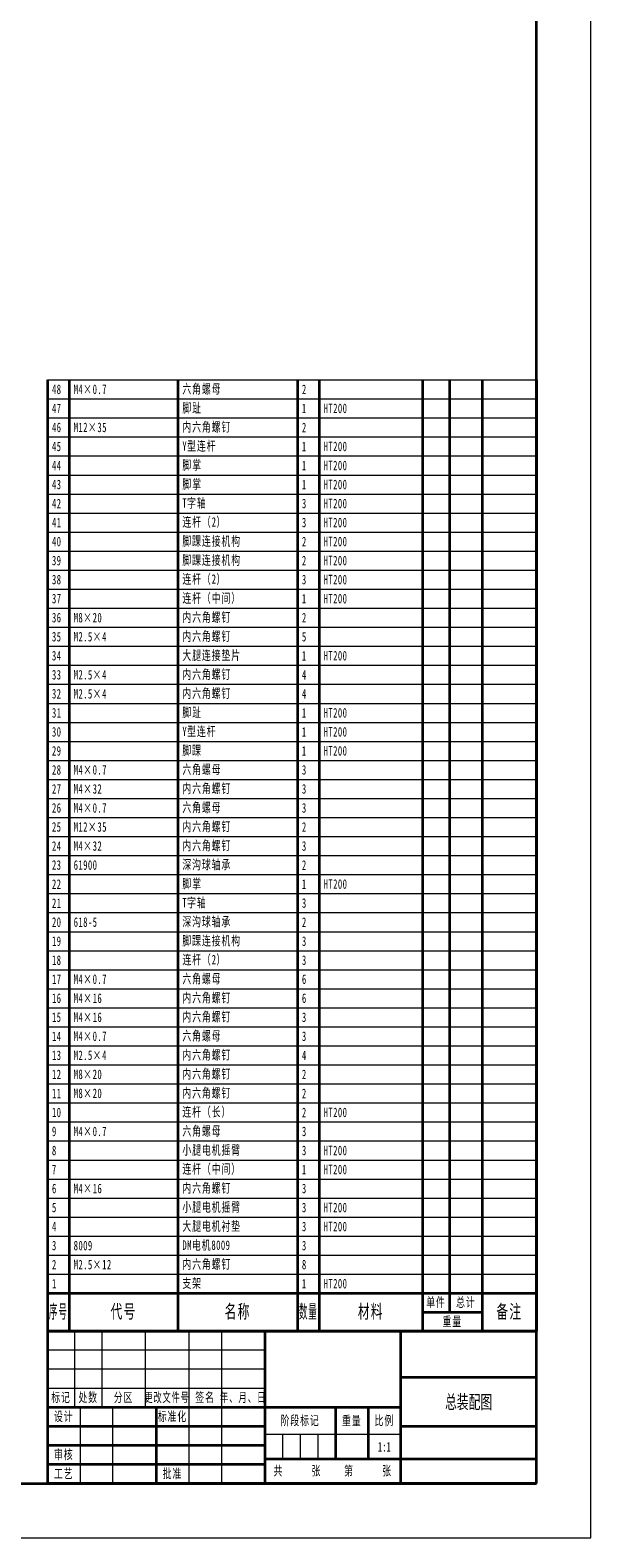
# Model space of a CAD drawing. Header units: millimetres. Extents: x -594 to 641, y -420 to 420.
# Tile 37 of 43: x 388 to 594, y -420 to 134. Entities that reach past the tile are written whole.
import ezdxf
from ezdxf.enums import TextEntityAlignment as Align

# ---------------------------------------------------------------- set-up
doc = ezdxf.new("R2010")
doc.units = ezdxf.units.MM
for name, color, linetype, lineweight in [('尺寸线层', 3, 'Continuous', 18), ('粗实线层', 7, 'Continuous', 35), ('细实线层', 7, 'Continuous', 18)]:
    doc.layers.add(name, color=color, linetype=linetype, lineweight=lineweight)
doc.styles.add('标准', font='txt', dxfattribs={"width": 0.667})

# ---------------------------------------------------------------- blocks, each defined once
blk = doc.blocks.new('$CAXA_FRAME_13B17AC1$')
at = {"layer": '粗实线层'}
for p, q in [((574.5, -400.5), (574.5, 400.5)), ((-574.5, -400.5), (574.5, -400.5))]:
    blk.add_line(p, q, dxfattribs=at)
at = {"layer": '细实线层'}
for p, q in [((594.5, -420.5), (594.5, 420.5)), ((-594.5, -420.5), (594.5, -420.5))]:
    blk.add_line(p, q, dxfattribs=at)
blk = doc.blocks.new('$CAXA_TITLE_151E506F$')
at = {"layer": '粗实线层'}
for p, q in [((0, 56), (-180, 56)), ((-180, 56), (-180, 0)), ((-100, 56), (-100, 0)), ((-50, 56), (-50, 0)), ((0, 0), (0, 56)), ((0, 39), (-50, 39)), ((-50, 28), (-180, 28)), ((-140, 28), (-140, 0)), ((-74, 28), (-74, 9)), ((-62, 28), (-62, 9)), ((-100, 21), (-180, 21)), ((0, 21), (-50, 21)), ((-100, 14), (-180, 14)), ((-100, 7), (-180, 7)), ((0, 9), (-100, 9)), ((0, 0), (-180, 0))]:
    blk.add_line(p, q, dxfattribs=at)
at = {"layer": '细实线层'}
for p, q in [((-170, 56), (-170, 28)), ((-160, 56), (-160, 28)), ((-144, 56), (-144, 28)), ((-128, 56), (-128, 0)), ((-116, 56), (-116, 0)), ((-100, 49), (-180, 49)), ((-100, 42), (-180, 42)), ((-100, 35), (-180, 35)), ((-168, 28), (-168, 0)), ((-156, 28), (-156, 0)), ((-50, 18), (-100, 18)), ((-93.5, 18), (-93.5, 9)), ((-87, 18), (-87, 9)), ((-80.5, 18), (-80.5, 9))]:
    blk.add_line(p, q, dxfattribs=at)
at = {"layer": '尺寸线层', "char_height": 3.5, "attachment_point": 5, "line_spacing_factor": 1.876562, "style": '标准'}
for s, insert, width in [('\\T1.1;标记', (-175, 31.5), 18), ('\\T1.1;处数', (-165, 31.5), 18), ('\\T1.1;分区', (-152, 31.5), 30), ('\\T1.1;{\\W0.618357;更改文件号}', (-136, 31.5), 30), ('\\T1.1;签名', (-122, 31.5), 22), ('\\T1.1;{\\W0.634692;年、月、日}', (-108, 31.5), 30), ('\\T1.1;设计', (-174, 24.5), 22), ('\\T1.1;标准化', (-134, 24.5), 22), ('\\T1.1;阶段标记', (-87, 23), 50), ('\\T1.1;重量', (-68, 23), 22), ('\\T1.1;比例', (-56, 23), 22), ('\\T1.1;审核', (-174, 10.5), 22), ('\\T1.1;工艺', (-174, 3.5), 22), ('\\T1.1;批准', (-134, 3.5), 22), ('\\T1.1;共', (-95, 4.5), 8), ('\\T1.1;张', (-81, 4.5), 8), ('\\T1.1;第', (-69, 4.5), 8), ('\\T1.1;张', (-55, 4.5), 8)]:
    blk.add_mtext(s, dxfattribs=dict(at, insert=insert, width=width))
at = {"layer": '尺寸线层', "style": '标准'}
for tag, height, width, p in [('标记C', 3.54, 0.667, (-175, 52.5)), ('处数C', 3.54, 0.667, (-165, 52.5)), ('分区C', 3.54, 0.667, (-152, 52.5)), ('更改文件号C', 3.54, 0.512156, (-136, 52.5)), ('更改签名C', 3.54, 0.459969, (-122, 52.5)), ('更改日期C', 3.54, 0.62723, (-108, 52.5)), ('单位名称', 5.05, 0.667, (-25, 47.5)), ('标记B', 3.54, 0.667, (-175, 45.5)), ('处数B', 3.54, 0.667, (-165, 45.5)), ('分区B', 3.54, 0.667, (-152, 45.5)), ('更改文件号B', 3.54, 0.512156, (-136, 45.5)), ('更改签名B', 3.54, 0.459969, (-122, 45.5)), ('更改日期B', 3.54, 0.62723, (-108, 45.5)), ('材料名称', 5.05, 0.667, (-75, 42)), ('标记A', 3.54, 0.667, (-175, 38.5)), ('处数A', 3.54, 0.667, (-165, 38.5)), ('分区A', 3.54, 0.667, (-152, 38.5)), ('更改文件号A', 3.54, 0.512156, (-136, 38.5)), ('更改签名A', 3.54, 0.459969, (-122, 38.5)), ('更改日期A', 3.54, 0.62723, (-108, 38.5)), ('图纸名称', 5.05, 0.667, (-25, 30)), ('设计', 3.54, 0.667, (-162, 24.5)), ('设计日期', 3.54, 0.667, (-148, 24.5)), ('标准化', 3.54, 0.667, (-122, 24.5)), ('标准化日期', 3.54, 0.569556, (-108, 24.5)), ('图纸编号', 5.05, 0.667, (-25, 15)), ('审核', 3.54, 0.667, (-162, 10.5)), ('审核日期', 3.54, 0.667, (-148, 10.5)), ('阶段标记S', 3.54, 0.229984, (-96.75, 13.5)), ('阶段标记A', 3.54, 0.229984, (-90.25, 13.5)), ('阶段标记B', 3.54, 0.229984, (-83.75, 13.5)), ('阶段标记C', 3.54, 0.229984, (-77.25, 13.5)), ('重量', 3.54, 0.667, (-68, 13.5)), ('图纸比例', 3.54, 0.524733, (-56, 13.5)), ('工艺', 3.54, 0.667, (-162, 3.5)), ('工艺日期', 3.54, 0.667, (-148, 3.5)), ('批准', 3.54, 0.667, (-122, 3.5)), ('批准日期', 3.54, 0.667, (-108, 3.5)), ('页数', 3.54, 0.667, (-88, 4.5)), ('页码', 3.54, 0.667, (-62, 4.5)), ('投影符号', 3.54, 0.667, (-25, 4.5))]:
    blk.add_attdef(tag, text='', height=height, dxfattribs=dict(at, width=width)).set_placement(p, align=Align.MIDDLE_CENTER)
blk = doc.blocks.new('$CAXA_BOMTABLE_86AFA1F5$')
at = {"layer": '细实线层', "color": 0, "linetype": 'Continuous', "lineweight": 18}
for p, q in [((-180, 350), (0, 350)), ((-180, 343), (0, 343)), ((-180, 343), (0, 343)), ((-180, 336), (0, 336)), ((-180, 336), (0, 336)), ((-180, 329), (0, 329)), ((-180, 329), (0, 329)), ((-180, 322), (0, 322)), ((-180, 322), (0, 322)), ((-180, 315), (0, 315)), ((-180, 315), (0, 315)), ((-180, 308), (0, 308)), ((-180, 308), (0, 308)), ((-180, 301), (0, 301)), ((-180, 301), (0, 301)), ((-180, 294), (0, 294)), ((-180, 294), (0, 294)), ((-180, 287), (0, 287)), ((-180, 287), (0, 287)), ((-180, 280), (0, 280)), ((-180, 280), (0, 280)), ((-180, 273), (0, 273)), ((-180, 273), (0, 273)), ((-180, 266), (0, 266)), ((-180, 266), (0, 266)), ((-180, 259), (0, 259)), ((-180, 259), (0, 259)), ((-180, 252), (0, 252)), ((-180, 252), (0, 252)), ((-180, 245), (0, 245)), ((-180, 245), (0, 245)), ((-180, 238), (0, 238)), ((-180, 238), (0, 238)), ((-180, 231), (0, 231)), ((-180, 231), (0, 231)), ((-180, 224), (0, 224)), ((-180, 224), (0, 224)), ((-180, 217), (0, 217)), ((-180, 217), (0, 217)), ((-180, 210), (0, 210)), ((-180, 210), (0, 210)), ((-180, 203), (0, 203)), ((-180, 203), (0, 203)), ((-180, 196), (0, 196)), ((-180, 196), (0, 196)), ((-180, 189), (0, 189)), ((-180, 189), (0, 189)), ((-180, 182), (0, 182)), ((-180, 182), (0, 182)), ((-180, 175), (0, 175)), ((-180, 175), (0, 175)), ((-180, 168), (0, 168)), ((-180, 168), (0, 168)), ((-180, 161), (0, 161)), ((-180, 161), (0, 161)), ((-180, 154), (0, 154)), ((-180, 154), (0, 154)), ((-180, 147), (0, 147)), ((-180, 147), (0, 147)), ((-180, 140), (0, 140)), ((-180, 140), (0, 140)), ((-180, 133), (0, 133)), ((-180, 133), (0, 133)), ((-180, 126), (0, 126)), ((-180, 126), (0, 126)), ((-180, 119), (0, 119)), ((-180, 119), (0, 119)), ((-180, 112), (0, 112)), ((-180, 112), (0, 112)), ((-180, 105), (0, 105)), ((-180, 105), (0, 105)), ((-180, 98), (0, 98)), ((-180, 98), (0, 98)), ((-180, 91), (0, 91)), ((-180, 91), (0, 91)), ((-180, 84), (0, 84)), ((-180, 84), (0, 84)), ((-180, 77), (0, 77)), ((-180, 77), (0, 77)), ((-180, 70), (0, 70)), ((-180, 70), (0, 70)), ((-180, 63), (0, 63)), ((-180, 63), (0, 63)), ((-180, 56), (0, 56)), ((-180, 56), (0, 56)), ((-180, 49), (0, 49)), ((-180, 49), (0, 49)), ((-180, 42), (0, 42)), ((-180, 42), (0, 42)), ((-180, 35), (0, 35)), ((-180, 35), (0, 35)), ((-180, 28), (0, 28)), ((-180, 28), (0, 28)), ((-180, 21), (0, 21)), ((-180, 21), (0, 21)), ((-180, 14), (0, 14))]:
    blk.add_line(p, q, dxfattribs=at)
at = {"layer": '细实线层', "color": 0, "linetype": 'Continuous', "lineweight": 35}
for p, q in [((-180, 350), (-180, 343)), ((-172, 350), (-172, 343)), ((-132, 350), (-132, 343)), ((-88, 350), (-88, 343)), ((-80, 350), (-80, 343)), ((-42, 350), (-42, 343)), ((-32, 350), (-32, 343)), ((-20, 350), (-20, 343)), ((0, 350), (0, 343)), ((0, 350), (0, 343)), ((-180, 343), (-180, 336)), ((-172, 343), (-172, 336)), ((-132, 343), (-132, 336)), ((-88, 343), (-88, 336)), ((-80, 343), (-80, 336)), ((-42, 343), (-42, 336)), ((-32, 343), (-32, 336)), ((-20, 343), (-20, 336)), ((0, 343), (0, 336)), ((0, 343), (0, 336)), ((-180, 336), (-180, 329)), ((-172, 336), (-172, 329)), ((-132, 336), (-132, 329)), ((-88, 336), (-88, 329)), ((-80, 336), (-80, 329)), ((-42, 336), (-42, 329)), ((-32, 336), (-32, 329)), ((-20, 336), (-20, 329)), ((0, 336), (0, 329)), ((0, 336), (0, 329)), ((-180, 329), (-180, 322)), ((-172, 329), (-172, 322)), ((-132, 329), (-132, 322)), ((-88, 329), (-88, 322)), ((-80, 329), (-80, 322)), ((-42, 329), (-42, 322)), ((-32, 329), (-32, 322)), ((-20, 329), (-20, 322)), ((0, 329), (0, 322)), ((0, 329), (0, 322)), ((-180, 322), (-180, 315)), ((-172, 322), (-172, 315)), ((-132, 322), (-132, 315)), ((-88, 322), (-88, 315)), ((-80, 322), (-80, 315)), ((-42, 322), (-42, 315)), ((-32, 322), (-32, 315)), ((-20, 322), (-20, 315)), ((0, 322), (0, 315)), ((0, 322), (0, 315)), ((-180, 315), (-180, 308)), ((-172, 315), (-172, 308)), ((-132, 315), (-132, 308)), ((-88, 315), (-88, 308)), ((-80, 315), (-80, 308)), ((-42, 315), (-42, 308)), ((-32, 315), (-32, 308)), ((-20, 315), (-20, 308)), ((0, 315), (0, 308)), ((0, 315), (0, 308)), ((-180, 308), (-180, 301)), ((-172, 308), (-172, 301)), ((-132, 308), (-132, 301)), ((-88, 308), (-88, 301)), ((-80, 308), (-80, 301)), ((-42, 308), (-42, 301)), ((-32, 308), (-32, 301)), ((-20, 308), (-20, 301)), ((0, 308), (0, 301)), ((0, 308), (0, 301)), ((-180, 301), (-180, 294)), ((-172, 301), (-172, 294)), ((-132, 301), (-132, 294)), ((-88, 301), (-88, 294)), ((-80, 301), (-80, 294)), ((-42, 301), (-42, 294)), ((-32, 301), (-32, 294)), ((-20, 301), (-20, 294)), ((0, 301), (0, 294)), ((0, 301), (0, 294)), ((-180, 294), (-180, 287)), ((-172, 294), (-172, 287)), ((-132, 294), (-132, 287)), ((-88, 294), (-88, 287)), ((-80, 294), (-80, 287)), ((-42, 294), (-42, 287)), ((-32, 294), (-32, 287)), ((-20, 294), (-20, 287)), ((0, 294), (0, 287)), ((0, 294), (0, 287)), ((-180, 287), (-180, 280)), ((-172, 287), (-172, 280)), ((-132, 287), (-132, 280)), ((-88, 287), (-88, 280)), ((-80, 287), (-80, 280)), ((-42, 287), (-42, 280)), ((-32, 287), (-32, 280)), ((-20, 287), (-20, 280)), ((0, 287), (0, 280)), ((0, 287), (0, 280)), ((-180, 280), (-180, 273)), ((-172, 280), (-172, 273)), ((-132, 280), (-132, 273)), ((-88, 280), (-88, 273)), ((-80, 280), (-80, 273)), ((-42, 280), (-42, 273)), ((-32, 280), (-32, 273)), ((-20, 280), (-20, 273)), ((0, 280), (0, 273)), ((0, 280), (0, 273)), ((-180, 273), (-180, 266)), ((-172, 273), (-172, 266)), ((-132, 273), (-132, 266)), ((-88, 273), (-88, 266)), ((-80, 273), (-80, 266)), ((-42, 273), (-42, 266)), ((-32, 273), (-32, 266)), ((-20, 273), (-20, 266)), ((0, 273), (0, 266)), ((0, 273), (0, 266)), ((-180, 266), (-180, 259)), ((-172, 266), (-172, 259)), ((-132, 266), (-132, 259)), ((-88, 266), (-88, 259)), ((-80, 266), (-80, 259)), ((-42, 266), (-42, 259)), ((-32, 266), (-32, 259)), ((-20, 266), (-20, 259)), ((0, 266), (0, 259)), ((0, 266), (0, 259)), ((-180, 259), (-180, 252)), ((-172, 259), (-172, 252)), ((-132, 259), (-132, 252)), ((-88, 259), (-88, 252)), ((-80, 259), (-80, 252)), ((-42, 259), (-42, 252)), ((-32, 259), (-32, 252)), ((-20, 259), (-20, 252)), ((0, 259), (0, 252)), ((0, 259), (0, 252)), ((-180, 252), (-180, 245)), ((-172, 252), (-172, 245)), ((-132, 252), (-132, 245)), ((-88, 252), (-88, 245)), ((-80, 252), (-80, 245)), ((-42, 252), (-42, 245)), ((-32, 252), (-32, 245)), ((-20, 252), (-20, 245)), ((0, 252), (0, 245)), ((0, 252), (0, 245)), ((-180, 245), (-180, 238)), ((-172, 245), (-172, 238)), ((-132, 245), (-132, 238)), ((-88, 245), (-88, 238)), ((-80, 245), (-80, 238)), ((-42, 245), (-42, 238)), ((-32, 245), (-32, 238)), ((-20, 245), (-20, 238)), ((0, 245), (0, 238)), ((0, 245), (0, 238)), ((-180, 238), (-180, 231)), ((-172, 238), (-172, 231)), ((-132, 238), (-132, 231)), ((-88, 238), (-88, 231)), ((-80, 238), (-80, 231)), ((-42, 238), (-42, 231)), ((-32, 238), (-32, 231)), ((-20, 238), (-20, 231)), ((0, 238), (0, 231)), ((0, 238), (0, 231)), ((-180, 231), (-180, 224)), ((-172, 231), (-172, 224)), ((-132, 231), (-132, 224)), ((-88, 231), (-88, 224)), ((-80, 231), (-80, 224)), ((-42, 231), (-42, 224)), ((-32, 231), (-32, 224)), ((-20, 231), (-20, 224)), ((0, 231), (0, 224)), ((0, 231), (0, 224)), ((-180, 224), (-180, 217)), ((-172, 224), (-172, 217)), ((-132, 224), (-132, 217)), ((-88, 224), (-88, 217)), ((-80, 224), (-80, 217)), ((-42, 224), (-42, 217)), ((-32, 224), (-32, 217)), ((-20, 224), (-20, 217)), ((0, 224), (0, 217)), ((0, 224), (0, 217)), ((-180, 217), (-180, 210)), ((-172, 217), (-172, 210)), ((-132, 217), (-132, 210)), ((-88, 217), (-88, 210)), ((-80, 217), (-80, 210)), ((-42, 217), (-42, 210)), ((-32, 217), (-32, 210)), ((-20, 217), (-20, 210)), ((0, 217), (0, 210)), ((0, 217), (0, 210)), ((-180, 210), (-180, 203)), ((-172, 210), (-172, 203)), ((-132, 210), (-132, 203)), ((-88, 210), (-88, 203)), ((-80, 210), (-80, 203)), ((-42, 210), (-42, 203)), ((-32, 210), (-32, 203)), ((-20, 210), (-20, 203)), ((0, 210), (0, 203)), ((0, 210), (0, 203)), ((-180, 203), (-180, 196)), ((-172, 203), (-172, 196)), ((-132, 203), (-132, 196)), ((-88, 203), (-88, 196)), ((-80, 203), (-80, 196)), ((-42, 203), (-42, 196)), ((-32, 203), (-32, 196)), ((-20, 203), (-20, 196)), ((0, 203), (0, 196)), ((0, 203), (0, 196)), ((-180, 196), (-180, 189)), ((-172, 196), (-172, 189)), ((-132, 196), (-132, 189)), ((-88, 196), (-88, 189)), ((-80, 196), (-80, 189)), ((-42, 196), (-42, 189)), ((-32, 196), (-32, 189)), ((-20, 196), (-20, 189)), ((0, 196), (0, 189)), ((0, 196), (0, 189)), ((-180, 189), (-180, 182)), ((-172, 189), (-172, 182)), ((-132, 189), (-132, 182)), ((-88, 189), (-88, 182)), ((-80, 189), (-80, 182)), ((-42, 189), (-42, 182)), ((-32, 189), (-32, 182)), ((-20, 189), (-20, 182)), ((0, 189), (0, 182)), ((0, 189), (0, 182)), ((-180, 182), (-180, 175)), ((-172, 182), (-172, 175)), ((-132, 182), (-132, 175)), ((-88, 182), (-88, 175)), ((-80, 182), (-80, 175)), ((-42, 182), (-42, 175)), ((-32, 182), (-32, 175)), ((-20, 182), (-20, 175)), ((0, 182), (0, 175)), ((0, 182), (0, 175)), ((-180, 175), (-180, 168)), ((-172, 175), (-172, 168)), ((-132, 175), (-132, 168)), ((-88, 175), (-88, 168)), ((-80, 175), (-80, 168)), ((-42, 175), (-42, 168)), ((-32, 175), (-32, 168)), ((-20, 175), (-20, 168)), ((0, 175), (0, 168)), ((0, 175), (0, 168)), ((-180, 168), (-180, 161)), ((-172, 168), (-172, 161)), ((-132, 168), (-132, 161)), ((-88, 168), (-88, 161)), ((-80, 168), (-80, 161)), ((-42, 168), (-42, 161)), ((-32, 168), (-32, 161)), ((-20, 168), (-20, 161)), ((0, 168), (0, 161)), ((0, 168), (0, 161)), ((-180, 161), (-180, 154)), ((-172, 161), (-172, 154)), ((-132, 161), (-132, 154)), ((-88, 161), (-88, 154)), ((-80, 161), (-80, 154)), ((-42, 161), (-42, 154)), ((-32, 161), (-32, 154)), ((-20, 161), (-20, 154)), ((0, 161), (0, 154)), ((0, 161), (0, 154)), ((-180, 154), (-180, 147)), ((-172, 154), (-172, 147)), ((-132, 154), (-132, 147)), ((-88, 154), (-88, 147)), ((-80, 154), (-80, 147)), ((-42, 154), (-42, 147)), ((-32, 154), (-32, 147)), ((-20, 154), (-20, 147)), ((0, 154), (0, 147)), ((0, 154), (0, 147)), ((-180, 147), (-180, 140)), ((-172, 147), (-172, 140)), ((-132, 147), (-132, 140)), ((-88, 147), (-88, 140)), ((-80, 147), (-80, 140)), ((-42, 147), (-42, 140)), ((-32, 147), (-32, 140)), ((-20, 147), (-20, 140)), ((0, 147), (0, 140)), ((0, 147), (0, 140)), ((-180, 140), (-180, 133)), ((-172, 140), (-172, 133)), ((-132, 140), (-132, 133)), ((-88, 140), (-88, 133)), ((-80, 140), (-80, 133)), ((-42, 140), (-42, 133)), ((-32, 140), (-32, 133)), ((-20, 140), (-20, 133)), ((0, 140), (0, 133)), ((0, 140), (0, 133)), ((-180, 133), (-180, 126)), ((-172, 133), (-172, 126)), ((-132, 133), (-132, 126)), ((-88, 133), (-88, 126)), ((-80, 133), (-80, 126)), ((-42, 133), (-42, 126)), ((-32, 133), (-32, 126)), ((-20, 133), (-20, 126)), ((0, 133), (0, 126)), ((0, 133), (0, 126)), ((-180, 126), (-180, 119)), ((-172, 126), (-172, 119)), ((-132, 126), (-132, 119)), ((-88, 126), (-88, 119)), ((-80, 126), (-80, 119)), ((-42, 126), (-42, 119)), ((-32, 126), (-32, 119)), ((-20, 126), (-20, 119)), ((0, 126), (0, 119)), ((0, 126), (0, 119)), ((-180, 119), (-180, 112)), ((-172, 119), (-172, 112)), ((-132, 119), (-132, 112)), ((-88, 119), (-88, 112)), ((-80, 119), (-80, 112)), ((-42, 119), (-42, 112)), ((-32, 119), (-32, 112)), ((-20, 119), (-20, 112)), ((0, 119), (0, 112)), ((0, 119), (0, 112)), ((-180, 112), (-180, 105)), ((-172, 112), (-172, 105)), ((-132, 112), (-132, 105)), ((-88, 112), (-88, 105)), ((-80, 112), (-80, 105)), ((-42, 112), (-42, 105)), ((-32, 112), (-32, 105)), ((-20, 112), (-20, 105)), ((0, 112), (0, 105)), ((0, 112), (0, 105)), ((-180, 105), (-180, 98)), ((-172, 105), (-172, 98)), ((-132, 105), (-132, 98)), ((-88, 105), (-88, 98)), ((-80, 105), (-80, 98)), ((-42, 105), (-42, 98)), ((-32, 105), (-32, 98)), ((-20, 105), (-20, 98)), ((0, 105), (0, 98)), ((0, 105), (0, 98)), ((-180, 98), (-180, 91)), ((-172, 98), (-172, 91)), ((-132, 98), (-132, 91)), ((-88, 98), (-88, 91)), ((-80, 98), (-80, 91)), ((-42, 98), (-42, 91)), ((-32, 98), (-32, 91)), ((-20, 98), (-20, 91)), ((0, 98), (0, 91)), ((0, 98), (0, 91)), ((-180, 91), (-180, 84)), ((-172, 91), (-172, 84)), ((-132, 91), (-132, 84)), ((-88, 91), (-88, 84)), ((-80, 91), (-80, 84)), ((-42, 91), (-42, 84)), ((-32, 91), (-32, 84)), ((-20, 91), (-20, 84)), ((0, 91), (0, 84)), ((0, 91), (0, 84)), ((-180, 84), (-180, 77)), ((-172, 84), (-172, 77)), ((-132, 84), (-132, 77)), ((-88, 84), (-88, 77)), ((-80, 84), (-80, 77)), ((-42, 84), (-42, 77)), ((-32, 84), (-32, 77)), ((-20, 84), (-20, 77)), ((0, 84), (0, 77)), ((0, 84), (0, 77)), ((-180, 77), (-180, 70)), ((-172, 77), (-172, 70)), ((-132, 77), (-132, 70)), ((-88, 77), (-88, 70)), ((-80, 77), (-80, 70)), ((-42, 77), (-42, 70)), ((-32, 77), (-32, 70)), ((-20, 77), (-20, 70)), ((0, 77), (0, 70)), ((0, 77), (0, 70)), ((-180, 70), (-180, 63)), ((-172, 70), (-172, 63)), ((-132, 70), (-132, 63)), ((-88, 70), (-88, 63)), ((-80, 70), (-80, 63)), ((-42, 70), (-42, 63)), ((-32, 70), (-32, 63)), ((-20, 70), (-20, 63)), ((0, 70), (0, 63)), ((0, 70), (0, 63)), ((-180, 63), (-180, 56)), ((-172, 63), (-172, 56)), ((-132, 63), (-132, 56)), ((-88, 63), (-88, 56)), ((-80, 63), (-80, 56)), ((-42, 63), (-42, 56)), ((-32, 63), (-32, 56)), ((-20, 63), (-20, 56)), ((0, 63), (0, 56)), ((0, 63), (0, 56)), ((-180, 56), (-180, 49)), ((-172, 56), (-172, 49)), ((-132, 56), (-132, 49)), ((-88, 56), (-88, 49)), ((-80, 56), (-80, 49)), ((-42, 56), (-42, 49)), ((-32, 56), (-32, 49)), ((-20, 56), (-20, 49)), ((0, 56), (0, 49)), ((0, 56), (0, 49)), ((-180, 49), (-180, 42)), ((-172, 49), (-172, 42)), ((-132, 49), (-132, 42)), ((-88, 49), (-88, 42)), ((-80, 49), (-80, 42)), ((-42, 49), (-42, 42)), ((-32, 49), (-32, 42)), ((-20, 49), (-20, 42)), ((0, 49), (0, 42)), ((0, 49), (0, 42)), ((-180, 42), (-180, 35)), ((-172, 42), (-172, 35)), ((-132, 42), (-132, 35)), ((-88, 42), (-88, 35)), ((-80, 42), (-80, 35)), ((-42, 42), (-42, 35)), ((-32, 42), (-32, 35)), ((-20, 42), (-20, 35)), ((0, 42), (0, 35)), ((0, 42), (0, 35)), ((-180, 35), (-180, 28)), ((-172, 35), (-172, 28)), ((-132, 35), (-132, 28)), ((-88, 35), (-88, 28)), ((-80, 35), (-80, 28)), ((-42, 35), (-42, 28)), ((-32, 35), (-32, 28)), ((-20, 35), (-20, 28)), ((0, 35), (0, 28)), ((0, 35), (0, 28)), ((-180, 28), (-180, 21)), ((-172, 28), (-172, 21)), ((-132, 28), (-132, 21)), ((-88, 28), (-88, 21)), ((-80, 28), (-80, 21)), ((-42, 28), (-42, 21)), ((-32, 28), (-32, 21)), ((-20, 28), (-20, 21)), ((0, 28), (0, 21)), ((0, 28), (0, 21)), ((-180, 21), (-180, 14)), ((-172, 21), (-172, 14)), ((-132, 21), (-132, 14)), ((-88, 21), (-88, 14)), ((-80, 21), (-80, 14)), ((-42, 21), (-42, 14)), ((-32, 21), (-32, 14)), ((-20, 21), (-20, 14)), ((0, 21), (0, 14)), ((0, 21), (0, 14)), ((-180, 14), (0, 14)), ((-180, 14), (-180, 0)), ((-172, 14), (-172, 0)), ((-132, 14), (-132, 0)), ((-88, 14), (-88, 0)), ((-80, 14), (-80, 0)), ((-42, 14), (-42, 0)), ((-32, 14), (-32, 7)), ((-20, 14), (-20, 7)), ((0, 14), (0, 0)), ((-42, 7), (-20, 7)), ((-20, 7), (-20, 0)), ((-180, 0), (0, 0))]:
    blk.add_line(p, q, dxfattribs=at)
at = {"layer": '细实线层', "color": 0, "line_spacing_factor": 1.15057, "style": '标准'}
for s, insert, char_height, width, attachment_point in [('\\T1.1;48', (-178.34, 346.5), 3.5, 11.98, 4), ('\\T1.1;M4×0.7', (-170.34, 346.5), 3.5, 75.98, 4), ('\\T1.1;六角螺母', (-130.34, 346.5), 3.5, 83.98, 4), ('\\T1.1;2', (-86.34, 346.5), 3.5, 11.98, 4), ('\\T1.1;47', (-178.34, 339.5), 3.5, 11.98, 4), ('\\T1.1;脚趾', (-130.34, 339.5), 3.5, 83.98, 4), ('\\T1.1;1', (-86.34, 339.5), 3.5, 11.98, 4), ('\\T1.1;HT200', (-78.34, 339.5), 3.5, 71.98, 4), ('\\T1.1;46', (-178.34, 332.5), 3.5, 11.98, 4), ('\\T1.1;M12×35', (-170.34, 332.5), 3.5, 75.98, 4), ('\\T1.1;内六角螺钉', (-130.34, 332.5), 3.5, 83.98, 4), ('\\T1.1;2', (-86.34, 332.5), 3.5, 11.98, 4), ('\\T1.1;45', (-178.34, 325.5), 3.5, 11.98, 4), ('\\T1.1;Y型连杆', (-130.34, 325.5), 3.5, 83.98, 4), ('\\T1.1;1', (-86.34, 325.5), 3.5, 11.98, 4), ('\\T1.1;HT200', (-78.34, 325.5), 3.5, 71.98, 4), ('\\T1.1;44', (-178.34, 318.5), 3.5, 11.98, 4), ('\\T1.1;脚掌', (-130.34, 318.5), 3.5, 83.98, 4), ('\\T1.1;1', (-86.34, 318.5), 3.5, 11.98, 4), ('\\T1.1;HT200', (-78.34, 318.5), 3.5, 71.98, 4), ('\\T1.1;43', (-178.34, 311.5), 3.5, 11.98, 4), ('\\T1.1;脚掌', (-130.34, 311.5), 3.5, 83.98, 4), ('\\T1.1;1', (-86.34, 311.5), 3.5, 11.98, 4), ('\\T1.1;HT200', (-78.34, 311.5), 3.5, 71.98, 4), ('\\T1.1;42', (-178.34, 304.5), 3.5, 11.98, 4), ('\\T1.1;T字轴', (-130.34, 304.5), 3.5, 83.98, 4), ('\\T1.1;3', (-86.34, 304.5), 3.5, 11.98, 4), ('\\T1.1;HT200', (-78.34, 304.5), 3.5, 71.98, 4), ('\\T1.1;连杆（2）', (-130.34, 297.5), 3.5, 83.98, 4), ('\\T1.1;41', (-178.34, 297.5), 3.5, 11.98, 4), ('\\T1.1;3', (-86.34, 297.5), 3.5, 11.98, 4), ('\\T1.1;HT200', (-78.34, 297.5), 3.5, 71.98, 4), ('\\T1.1;40', (-178.34, 290.5), 3.5, 11.98, 4), ('\\T1.1;脚踝连接机构', (-130.34, 290.5), 3.5, 83.98, 4), ('\\T1.1;2', (-86.34, 290.5), 3.5, 11.98, 4), ('\\T1.1;HT200', (-78.34, 290.5), 3.5, 71.98, 4), ('\\T1.1;39', (-178.34, 283.5), 3.5, 11.98, 4), ('\\T1.1;脚踝连接机构', (-130.34, 283.5), 3.5, 83.98, 4), ('\\T1.1;2', (-86.34, 283.5), 3.5, 11.98, 4), ('\\T1.1;HT200', (-78.34, 283.5), 3.5, 71.98, 4), ('\\T1.1;38', (-178.34, 276.5), 3.5, 11.98, 4), ('\\T1.1;连杆（2）', (-130.34, 276.5), 3.5, 83.98, 4), ('\\T1.1;3', (-86.34, 276.5), 3.5, 11.98, 4), ('\\T1.1;HT200', (-78.34, 276.5), 3.5, 71.98, 4), ('\\T1.1;连杆（中间）', (-130.34, 269.5), 3.5, 83.98, 4), ('\\T1.1;37', (-178.34, 269.5), 3.5, 11.98, 4), ('\\T1.1;1', (-86.34, 269.5), 3.5, 11.98, 4), ('\\T1.1;HT200', (-78.34, 269.5), 3.5, 71.98, 4), ('\\T1.1;36', (-178.34, 262.5), 3.5, 11.98, 4), ('\\T1.1;M8×20', (-170.34, 262.5), 3.5, 75.98, 4), ('\\T1.1;内六角螺钉', (-130.34, 262.5), 3.5, 83.98, 4), ('\\T1.1;2', (-86.34, 262.5), 3.5, 11.98, 4), ('\\T1.1;35', (-178.34, 255.5), 3.5, 11.98, 4), ('\\T1.1;M2.5×4', (-170.34, 255.5), 3.5, 75.98, 4), ('\\T1.1;内六角螺钉', (-130.34, 255.5), 3.5, 83.98, 4), ('\\T1.1;5', (-86.34, 255.5), 3.5, 11.98, 4), ('\\T1.1;34', (-178.34, 248.5), 3.5, 11.98, 4), ('\\T1.1;大腿连接垫片', (-130.34, 248.5), 3.5, 83.98, 4), ('\\T1.1;1', (-86.34, 248.5), 3.5, 11.98, 4), ('\\T1.1;HT200', (-78.34, 248.5), 3.5, 71.98, 4), ('\\T1.1;33', (-178.34, 241.5), 3.5, 11.98, 4), ('\\T1.1;M2.5×4', (-170.34, 241.5), 3.5, 75.98, 4), ('\\T1.1;内六角螺钉', (-130.34, 241.5), 3.5, 83.98, 4), ('\\T1.1;4', (-86.34, 241.5), 3.5, 11.98, 4), ('\\T1.1;32', (-178.34, 234.5), 3.5, 11.98, 4), ('\\T1.1;M2.5×4', (-170.34, 234.5), 3.5, 75.98, 4), ('\\T1.1;内六角螺钉', (-130.34, 234.5), 3.5, 83.98, 4), ('\\T1.1;4', (-86.34, 234.5), 3.5, 11.98, 4), ('\\T1.1;31', (-178.34, 227.5), 3.5, 11.98, 4), ('\\T1.1;脚趾', (-130.34, 227.5), 3.5, 83.98, 4), ('\\T1.1;1', (-86.34, 227.5), 3.5, 11.98, 4), ('\\T1.1;HT200', (-78.34, 227.5), 3.5, 71.98, 4), ('\\T1.1;30', (-178.34, 220.5), 3.5, 11.98, 4), ('\\T1.1;Y型连杆', (-130.34, 220.5), 3.5, 83.98, 4), ('\\T1.1;1', (-86.34, 220.5), 3.5, 11.98, 4), ('\\T1.1;HT200', (-78.34, 220.5), 3.5, 71.98, 4), ('\\T1.1;29', (-178.34, 213.5), 3.5, 11.98, 4), ('\\T1.1;脚踝', (-130.34, 213.5), 3.5, 83.98, 4), ('\\T1.1;1', (-86.34, 213.5), 3.5, 11.98, 4), ('\\T1.1;HT200', (-78.34, 213.5), 3.5, 71.98, 4), ('\\T1.1;28', (-178.34, 206.5), 3.5, 11.98, 4), ('\\T1.1;M4×0.7', (-170.34, 206.5), 3.5, 75.98, 4), ('\\T1.1;六角螺母', (-130.34, 206.5), 3.5, 83.98, 4), ('\\T1.1;3', (-86.34, 206.5), 3.5, 11.98, 4), ('\\T1.1;27', (-178.34, 199.5), 3.5, 11.98, 4), ('\\T1.1;M4×32', (-170.34, 199.5), 3.5, 75.98, 4), ('\\T1.1;内六角螺钉', (-130.34, 199.5), 3.5, 83.98, 4), ('\\T1.1;3', (-86.34, 199.5), 3.5, 11.98, 4), ('\\T1.1;26', (-178.34, 192.5), 3.5, 11.98, 4), ('\\T1.1;M4×0.7', (-170.34, 192.5), 3.5, 75.98, 4), ('\\T1.1;六角螺母', (-130.34, 192.5), 3.5, 83.98, 4), ('\\T1.1;3', (-86.34, 192.5), 3.5, 11.98, 4), ('\\T1.1;25', (-178.34, 185.5), 3.5, 11.98, 4), ('\\T1.1;M12×35', (-170.34, 185.5), 3.5, 75.98, 4), ('\\T1.1;内六角螺钉', (-130.34, 185.5), 3.5, 83.98, 4), ('\\T1.1;2', (-86.34, 185.5), 3.5, 11.98, 4), ('\\T1.1;24', (-178.34, 178.5), 3.5, 11.98, 4), ('\\T1.1;M4×32', (-170.34, 178.5), 3.5, 75.98, 4), ('\\T1.1;内六角螺钉', (-130.34, 178.5), 3.5, 83.98, 4), ('\\T1.1;3', (-86.34, 178.5), 3.5, 11.98, 4), ('\\T1.1;23', (-178.34, 171.5), 3.5, 11.98, 4), ('\\T1.1;61900', (-170.34, 171.5), 3.5, 75.98, 4), ('\\T1.1;深沟球轴承', (-130.34, 171.5), 3.5, 83.98, 4), ('\\T1.1;2', (-86.34, 171.5), 3.5, 11.98, 4), ('\\T1.1;脚掌', (-130.34, 164.5), 3.5, 83.98, 4), ('\\T1.1;22', (-178.34, 164.5), 3.5, 11.98, 4), ('\\T1.1;1', (-86.34, 164.5), 3.5, 11.98, 4), ('\\T1.1;HT200', (-78.34, 164.5), 3.5, 71.98, 4), ('\\T1.1;21', (-178.34, 157.5), 3.5, 11.98, 4), ('\\T1.1;T字轴', (-130.34, 157.5), 3.5, 83.98, 4), ('\\T1.1;3', (-86.34, 157.5), 3.5, 11.98, 4), ('\\T1.1;20', (-178.34, 150.5), 3.5, 11.98, 4), ('\\T1.1;618-5', (-170.34, 150.5), 3.5, 75.98, 4), ('\\T1.1;深沟球轴承', (-130.34, 150.5), 3.5, 83.98, 4), ('\\T1.1;2', (-86.34, 150.5), 3.5, 11.98, 4), ('\\T1.1;19', (-178.34, 143.5), 3.5, 11.98, 4), ('\\T1.1;脚踝连接机构', (-130.34, 143.5), 3.5, 83.98, 4), ('\\T1.1;3', (-86.34, 143.5), 3.5, 11.98, 4), ('\\T1.1;连杆（2）', (-130.34, 136.5), 3.5, 83.98, 4), ('\\T1.1;18', (-178.34, 136.5), 3.5, 11.98, 4), ('\\T1.1;3', (-86.34, 136.5), 3.5, 11.98, 4), ('\\T1.1;17', (-178.34, 129.5), 3.5, 11.98, 4), ('\\T1.1;M4×0.7', (-170.34, 129.5), 3.5, 75.98, 4), ('\\T1.1;六角螺母', (-130.34, 129.5), 3.5, 83.98, 4), ('\\T1.1;6', (-86.34, 129.5), 3.5, 11.98, 4), ('\\T1.1;16', (-178.34, 122.5), 3.5, 11.98, 4), ('\\T1.1;M4×16', (-170.34, 122.5), 3.5, 75.98, 4), ('\\T1.1;内六角螺钉', (-130.34, 122.5), 3.5, 83.98, 4), ('\\T1.1;6', (-86.34, 122.5), 3.5, 11.98, 4), ('\\T1.1;15', (-178.34, 115.5), 3.5, 11.98, 4), ('\\T1.1;M4×16', (-170.34, 115.5), 3.5, 75.98, 4), ('\\T1.1;内六角螺钉', (-130.34, 115.5), 3.5, 83.98, 4), ('\\T1.1;3', (-86.34, 115.5), 3.5, 11.98, 4), ('\\T1.1;14', (-178.34, 108.5), 3.5, 11.98, 4), ('\\T1.1;M4×0.7', (-170.34, 108.5), 3.5, 75.98, 4), ('\\T1.1;六角螺母', (-130.34, 108.5), 3.5, 83.98, 4), ('\\T1.1;3', (-86.34, 108.5), 3.5, 11.98, 4), ('\\T1.1;13', (-178.34, 101.5), 3.5, 11.98, 4), ('\\T1.1;M2.5×4', (-170.34, 101.5), 3.5, 75.98, 4), ('\\T1.1;内六角螺钉', (-130.34, 101.5), 3.5, 83.98, 4), ('\\T1.1;4', (-86.34, 101.5), 3.5, 11.98, 4), ('\\T1.1;12', (-178.34, 94.5), 3.5, 11.98, 4), ('\\T1.1;M8×20', (-170.34, 94.5), 3.5, 75.98, 4), ('\\T1.1;内六角螺钉', (-130.34, 94.5), 3.5, 83.98, 4), ('\\T1.1;2', (-86.34, 94.5), 3.5, 11.98, 4), ('\\T1.1;11', (-178.34, 87.5), 3.5, 11.98, 4), ('\\T1.1;M8×20', (-170.34, 87.5), 3.5, 75.98, 4), ('\\T1.1;内六角螺钉', (-130.34, 87.5), 3.5, 83.98, 4), ('\\T1.1;2', (-86.34, 87.5), 3.5, 11.98, 4), ('\\T1.1;10', (-178.34, 80.5), 3.5, 11.98, 4), ('\\T1.1;连杆（长）', (-130.34, 80.5), 3.5, 83.98, 4), ('\\T1.1;2', (-86.34, 80.5), 3.5, 11.98, 4), ('\\T1.1;HT200', (-78.34, 80.5), 3.5, 71.98, 4), ('\\T1.1;9', (-178.34, 73.5), 3.5, 11.98, 4), ('\\T1.1;M4×0.7', (-170.34, 73.5), 3.5, 75.98, 4), ('\\T1.1;六角螺母', (-130.34, 73.5), 3.5, 83.98, 4), ('\\T1.1;3', (-86.34, 73.5), 3.5, 11.98, 4), ('\\T1.1;8', (-178.34, 66.5), 3.5, 11.98, 4), ('\\T1.1;小腿电机摇臂', (-130.34, 66.5), 3.5, 83.98, 4), ('\\T1.1;3', (-86.34, 66.5), 3.5, 11.98, 4), ('\\T1.1;HT200', (-78.34, 66.5), 3.5, 71.98, 4), ('\\T1.1;7', (-178.34, 59.5), 3.5, 11.98, 4), ('\\T1.1;连杆（中间）', (-130.34, 59.5), 3.5, 83.98, 4), ('\\T1.1;1', (-86.34, 59.5), 3.5, 11.98, 4), ('\\T1.1;HT200', (-78.34, 59.5), 3.5, 71.98, 4), ('\\T1.1;6', (-178.34, 52.5), 3.5, 11.98, 4), ('\\T1.1;M4×16', (-170.34, 52.5), 3.5, 75.98, 4), ('\\T1.1;内六角螺钉', (-130.34, 52.5), 3.5, 83.98, 4), ('\\T1.1;3', (-86.34, 52.5), 3.5, 11.98, 4), ('\\T1.1;5', (-178.34, 45.5), 3.5, 11.98, 4), ('\\T1.1;小腿电机摇臂', (-130.34, 45.5), 3.5, 83.98, 4), ('\\T1.1;3', (-86.34, 45.5), 3.5, 11.98, 4), ('\\T1.1;HT200', (-78.34, 45.5), 3.5, 71.98, 4), ('\\T1.1;4', (-178.34, 38.5), 3.5, 11.98, 4), ('\\T1.1;大腿电机衬垫', (-130.34, 38.5), 3.5, 83.98, 4), ('\\T1.1;3', (-86.34, 38.5), 3.5, 11.98, 4), ('\\T1.1;HT200', (-78.34, 38.5), 3.5, 71.98, 4), ('\\T1.1;3', (-178.34, 31.5), 3.5, 11.98, 4), ('\\T1.1;8009', (-170.34, 31.5), 3.5, 75.98, 4), ('\\T1.1;DM电机8009', (-130.34, 31.5), 3.5, 83.98, 4), ('\\T1.1;3', (-86.34, 31.5), 3.5, 11.98, 4), ('\\T1.1;2', (-178.34, 24.5), 3.5, 11.98, 4), ('\\T1.1;M2.5×12', (-170.34, 24.5), 3.5, 75.98, 4), ('\\T1.1;内六角螺钉', (-130.34, 24.5), 3.5, 83.98, 4), ('\\T1.1;8', (-86.34, 24.5), 3.5, 11.98, 4), ('\\T1.1;1', (-178.34, 17.5), 3.5, 11.98, 4), ('\\T1.1;支架', (-130.34, 17.5), 3.5, 83.98, 4), ('\\T1.1;1', (-86.34, 17.5), 3.5, 11.98, 4), ('\\T1.1;HT200', (-78.34, 17.5), 3.5, 71.98, 4), ('\\T1.1;单件', (-37, 10.5), 3.5, 16.74, 5), ('\\T1.1;总计', (-26, 10.5), 3.5, 20.34, 5), ('\\T1.1;{\\W0.453342;序号}', (-176, 7), 5, 11.88, 5), ('\\T1.1;代号', (-152, 7), 5, 69.48, 5), ('\\T1.1;名称', (-110, 7), 5, 76.68, 5), ('\\T1.1;{\\W0.449632;数量}', (-84, 7), 5, 11.88, 5), ('\\T1.1;材料', (-61, 7), 5, 65.88, 5), ('\\T1.1;重量', (-31, 3.5), 3.5, 38.34, 5), ('\\T1.1;备注', (-10, 7), 5, 33.48, 5)]:
    blk.add_mtext(s, dxfattribs=dict(at, insert=insert, char_height=char_height, width=width, attachment_point=attachment_point))

msp = doc.modelspace()

# ---------------------------------------------------------------- block references
at = {"layer": '粗实线层'}
msp.add_blockref('$CAXA_FRAME_13B17AC1$', (0, 0), dxfattribs=at)
ref = msp.add_blockref('$CAXA_TITLE_151E506F$', (574.5, -400.5), dxfattribs=at)
ref.add_attrib('图纸名称', '总装配图', dxfattribs={"layer": '尺寸线层', "height": 5, "style": '标准', "width": 0.667}).set_placement((549.5, -370.5), align=Align.MIDDLE_CENTER)
ref.add_attrib('图纸比例', '1:1', dxfattribs={"layer": '尺寸线层', "height": 3.5, "style": '标准', "width": 0.667}).set_placement((518.5, -387), align=Align.MIDDLE_CENTER)
at = {"layer": '细实线层'}
msp.add_blockref('$CAXA_BOMTABLE_86AFA1F5$', (574.5, -344.5), dxfattribs=at)

doc.saveas('drawing.dxf')
